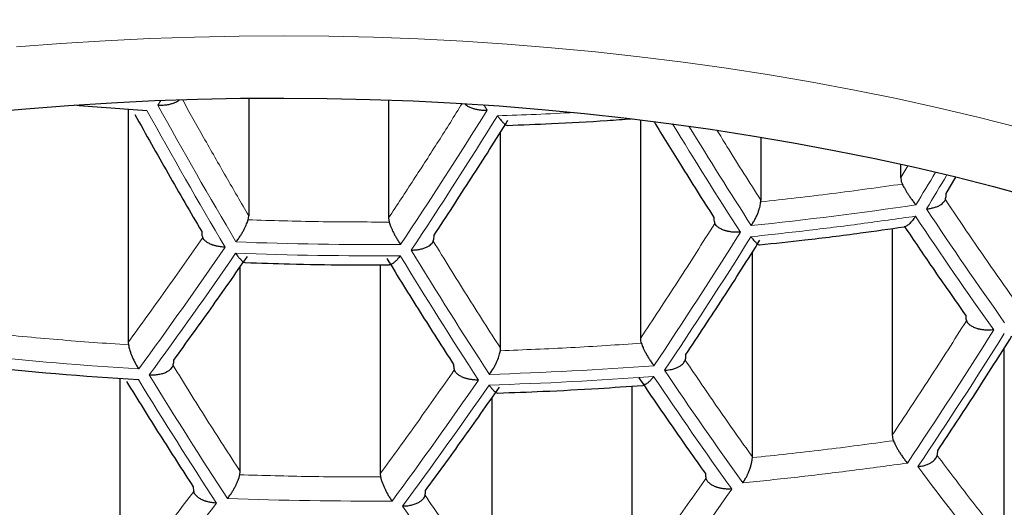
# Model space of a CAD drawing. Header units: millimetres. Extents: x 8 to 549, y 12 to 450.
# Tile 139 of 171: x 288.52 to 293.31, y 354.21 to 356.58. Entities that reach past the tile are written whole.
import ezdxf

# ---------------------------------------------------------------- set-up
doc = ezdxf.new("R2010")
doc.units = ezdxf.units.MM

msp = doc.modelspace()

# ---------------------------------------------------------------- linework, layer by layer
at = {"color": 252, "linetype": 'Continuous', "lineweight": 0}
for p, q in [((289.1896, 356.1633), (289.2049, 356.1864)), ((290.777, 356.1641), (290.7922, 356.1382)), ((292.8405, 355.8677), (292.8063, 355.8105))]:
    msp.add_line(p, q, dxfattribs=at)
at = {"color": 7, "linetype": 'Continuous', "lineweight": 30}
for p, q in [((289.6322, 356.197), (289.6322, 355.6249)), ((290.3132, 356.1882), (290.3132, 355.6142)), ((289.046, 356.1437), (289.046, 355.0082)), ((291.5391, 356.0919), (291.5391, 355.0277)), ((290.8581, 354.9799), (290.8581, 356.0322)), ((292.1254, 356.0075), (292.1254, 355.7005)), ((292.8063, 355.8105), (292.8063, 355.8758)), ((293.0277, 355.7337), (293.0748, 355.8127)), ((292.1248, 355.6924), (292.1254, 355.7005)), ((289.6292, 355.6049), (289.6322, 355.6249)), ((290.3132, 355.6142), (290.3163, 355.5942)), ((292.7651, 355.5628), (292.7651, 354.5567)), ((292.0841, 354.4511), (292.0841, 355.4477)), ((289.5909, 354.3796), (289.5909, 355.3772)), ((290.2719, 355.3858), (290.2719, 354.3689)), ((289.046, 355.0082), (289.0471, 354.9963)), ((290.8571, 354.968), (290.8581, 354.9799)), ((293.31, 354.0394), (293.31, 354.9805)), ((289.0047, 354.8331), (289.0047, 353.826)), ((291.4978, 354.7955), (291.4978, 353.8437)), ((290.8168, 353.7976), (290.8168, 354.7398)), ((292.0839, 354.4472), (292.0841, 354.4511)), ((289.5891, 354.3641), (289.5909, 354.3796)), ((290.2719, 354.3689), (290.2738, 354.3534))]:
    msp.add_line(p, q, dxfattribs=at)
at = {"color": 252, "linetype": 'Continuous', "lineweight": 0, "flags": 128}
msp.add_lwpolyline([(288.5015, 356.4461), (288.7172, 356.4628), (288.9337, 356.4765), (289.1508, 356.4871), (289.3683, 356.4945), (289.5861, 356.4989), (289.804, 356.5001), (290.0219, 356.4983), (290.2396, 356.4933), (290.4571, 356.4853), (290.674, 356.4741), (290.8904, 356.4599), (291.106, 356.4425), (291.3207, 356.4221), (291.5343, 356.3986), (291.7468, 356.3721), (291.9579, 356.3426), (292.1675, 356.3101), (292.3754, 356.2746), (292.5816, 356.2361), (292.7859, 356.1947), (292.9881, 356.1505), (293.1881, 356.1033), (293.3858, 356.0533)], dxfattribs=at)
at = {"color": 7, "linetype": 'Continuous', "lineweight": 30, "flags": 128}
msp.add_lwpolyline([(288.3396, 356.1265), (288.5468, 356.1456), (288.755, 356.1618), (288.9638, 356.1749), (289.1732, 356.1851), (289.383, 356.1923), (289.593, 356.1966), (289.8033, 356.1978), (290.0134, 356.196), (290.2235, 356.1912), (290.4332, 356.1834), (290.6425, 356.1726), (290.8512, 356.1589), (291.0592, 356.1422), (291.2663, 356.1225), (291.4723, 356.0999), (291.6773, 356.0743), (291.8809, 356.0458), (292.0831, 356.0144), (292.2837, 355.9802), (292.4826, 355.9431), (292.6796, 355.9032), (292.8747, 355.8604), (293.0676, 355.815), (293.2583, 355.7667), (293.4466, 355.7158)], dxfattribs=at)
at = {"color": 7, "linetype": 'Continuous', "lineweight": 30}
for centre, radius, start, end in [((290.2667, 373.8024), 17.7008, 265.19602, 266.33926), ((290.2362, 373.2263), 18.4344, 263.95122, 266.4506)]:
    msp.add_arc(centre, radius, start, end, dxfattribs=at)
at = {"color": 252, "linetype": 'Continuous', "lineweight": 0}
for centre, radius, start, end in [((313.6753, 369.7268), 28.0503, 208.97675, 210.54353), ((313.7239, 369.745), 28.0428, 208.9682, 210.53579), ((268.3927, 370.0896), 26.389, 326.39605, 328.0835), ((290.2682, 373.7045), 17.6028, 271.87311, 273.09472), ((268.4396, 370.0702), 26.3969, 326.38775, 328.07429), ((312.3185, 368.6104), 24.1355, 211.29913, 212.77615), ((312.3209, 368.6046), 24.072, 211.40532, 212.7644), ((268.2959, 370.5695), 28.7427, 328.79438, 329.16514), ((268.3407, 370.5551), 28.7511, 328.79208, 329.1779), ((290.2763, 373.2029), 17.7176, 275.83876, 278.45045), ((310.2635, 367.1724), 20.8084, 213.59794, 215.4478), ((310.221, 367.1502), 20.8245, 213.61169, 215.45952), ((290.2532, 373.5376), 18.0533, 267.83245, 270.37597), ((269.545, 369.6367), 26.5324, 326.24681, 327.91801), ((269.5941, 369.6183), 26.5363, 326.24279, 327.91356), ((270.2514, 368.6976), 23.3687, 323.74916, 325.53095), ((311.4191, 368.2445), 24.5832, 211.34187, 213.0083), ((270.2969, 368.6772), 23.3785, 323.74033, 325.52095), ((290.2519, 373.5139), 18.0843, 267.83463, 270.37379), ((311.3719, 368.2251), 24.5927, 211.3512, 213.01659), ((270.7508, 369.2091), 26.5811, 326.19683, 327.8626), ((270.8022, 369.1919), 26.5811, 326.19683, 327.8626), ((290.2375, 373.2511), 18.4073, 263.94362, 266.44671), ((290.2405, 373.134), 18.2901, 271.76471, 274.27848), ((310.21, 367.779), 24.7707, 211.5245, 213.17044), ((310.2595, 367.7969), 24.7652, 211.51914, 213.16569), ((290.2392, 373.1092), 18.3172, 271.76081, 274.27085), ((309.1663, 366.6388), 21.1566, 213.88672, 215.69388), ((309.2116, 366.6592), 21.1448, 213.87722, 215.68578), ((271.3724, 368.2226), 23.5587, 323.58135, 325.34103), ((271.4203, 368.2035), 23.5645, 323.57628, 325.33529), ((307.1748, 365.0337), 17.8061, 216.6543, 218.65969), ((272.5495, 367.7779), 23.6536, 323.49936, 325.24825), ((273.1215, 366.7186), 20.5796, 320.73648, 322.62489), ((290.2218, 372.9419), 18.7059, 267.87683, 270.33159), ((308.0933, 366.1875), 21.3804, 214.06378, 215.84469)]:
    msp.add_arc(centre, radius, start, end, dxfattribs=at)
for points, knots in [([(271.7411, 355.8191), (271.7411, 355.8191), (271.7483, 355.9027), (271.7651, 356.0699), (271.797, 356.3204), (271.8359, 356.5707), (271.8816, 356.8207), (271.9342, 357.0703), (271.9938, 357.3195), (272.0604, 357.5682), (272.1339, 357.8163), (272.2146, 358.0638), (272.3022, 358.3105), (272.397, 358.5565), (272.5003, 358.805), (272.6125, 359.0558), (272.7339, 359.3089), (272.8631, 359.5607), (272.9928, 359.798), (273.1217, 360.0207), (273.2484, 360.2292), (273.3808, 360.4366), (273.5186, 360.6428), (273.6621, 360.8478), (273.8112, 361.0516), (273.9659, 361.254), (274.1262, 361.4551), (274.2921, 361.6547), (274.4637, 361.8527), (274.6409, 362.0492), (274.8238, 362.244), (275.0124, 362.4371), (275.2067, 362.6284), (275.4109, 362.822), (275.6257, 363.0176), (275.8515, 363.215), (276.0837, 363.41), (276.3224, 363.6025), (276.5612, 363.7875), (276.7996, 363.9652), (277.0371, 364.1357), (277.2801, 364.3037), (277.5285, 364.4691), (277.7824, 364.6318), (278.0417, 364.7919), (278.3065, 364.949), (278.5766, 365.1032), (278.8522, 365.2544), (279.1331, 365.4025), (279.4193, 365.5472), (279.6962, 365.6816), (279.9627, 365.8059), (280.2183, 365.9208), (280.4775, 366.033), (280.7403, 366.1425), (281.0004, 366.2467), (281.2572, 366.3456), (281.5107, 366.4396), (281.7671, 366.531), (282.0264, 366.6197), (282.2885, 366.7057), (282.5535, 366.789), (282.8213, 366.8695), (283.0917, 366.9471), (283.3647, 367.0218), (283.6435, 367.0943), (283.9282, 367.1646), (284.2189, 367.2323), (284.512, 367.2967), (284.8073, 367.3577), (285.1016, 367.4145), (285.3947, 367.4673), (285.6864, 367.5162), (285.9799, 367.5616), (286.2749, 367.6037), (286.5715, 367.6422), (286.8694, 367.6772), (287.1686, 367.7087), (287.469, 367.7367), (287.7703, 367.761), (288.0771, 367.7821), (288.3893, 367.7997), (288.7069, 367.8135), (289.0249, 367.8234), (289.3432, 367.8296), (289.5555, 367.8303), (289.6616, 367.8307)], [0, 0, 0, 0, 0.000002, 0.014575, 0.029149, 0.043724, 0.058297, 0.07287, 0.087445, 0.10202, 0.116593, 0.131167, 0.145743, 0.160318, 0.174892, 0.190064, 0.205239, 0.220413, 0.235585, 0.248335, 0.261088, 0.273841, 0.286593, 0.299343, 0.312094, 0.324847, 0.337601, 0.350354, 0.363105, 0.375857, 0.388612, 0.401368, 0.414122, 0.426874, 0.440463, 0.454056, 0.46765, 0.481243, 0.494832, 0.507375, 0.51992, 0.532465, 0.545008, 0.557553, 0.570099, 0.582646, 0.59519, 0.607736, 0.620284, 0.632832, 0.645377, 0.656039, 0.666702, 0.677367, 0.688031, 0.698692, 0.708585, 0.71848, 0.728376, 0.738271, 0.748164, 0.758058, 0.767955, 0.777853, 0.78775, 0.797644, 0.807897, 0.818153, 0.828409, 0.838665, 0.848917, 0.858834, 0.868755, 0.878676, 0.888596, 0.898513, 0.908431, 0.918352, 0.928274, 0.938195, 0.948113, 0.958488, 0.968867, 0.979246, 0.989625, 1, 1, 1, 1]), ([(289.6616, 367.8307), (289.7694, 367.8303), (289.985, 367.8295), (290.3082, 367.8232), (290.6312, 367.813), (290.9536, 367.7987), (291.2753, 367.7803), (291.5962, 367.7578), (291.9161, 367.7313), (292.2349, 367.7007), (292.5524, 367.6661), (292.874, 367.6269), (293.1995, 367.5828), (293.5286, 367.5335), (293.8556, 367.48), (294.1804, 367.4223), (294.4969, 367.3616), (294.8054, 367.298), (295.1058, 367.2321), (295.4037, 367.1625), (295.6989, 367.0895), (295.9913, 367.0131), (296.2808, 366.9333), (296.5674, 366.8502), (296.851, 366.7639), (297.1314, 366.6745), (297.4126, 366.5806), (297.6944, 366.4823), (297.9766, 366.3794), (298.255, 366.2733), (298.5298, 366.1642), (298.7971, 366.0537), (299.0571, 365.9419), (299.3099, 365.829), (299.5592, 365.7136), (299.8047, 365.5958), (300.0466, 365.4755), (300.2847, 365.353), (300.5191, 365.2282), (300.7498, 365.1012), (300.9767, 364.972), (301.2183, 364.8298), (301.4736, 364.6741), (301.7411, 364.5041), (302.0026, 364.3313), (302.246, 364.1638), (302.4724, 364.0023), (302.6825, 363.8473), (302.8882, 363.6903), (303.0895, 363.5316), (303.2978, 363.3616), (303.5123, 363.1801), (303.7319, 362.9868), (303.9453, 362.7913), (304.1526, 362.5937), (304.3536, 362.3941), (304.5486, 362.1926), (304.7373, 361.9892), (304.92, 361.784), (305.0965, 361.5771), (305.2669, 361.3686), (305.4312, 361.1586), (305.5894, 360.9471), (305.7416, 360.7342), (305.8877, 360.5199), (306.0312, 360.299), (306.1716, 360.0714), (306.3085, 359.837), (306.4384, 359.6014), (306.5614, 359.3646), (306.6785, 359.1247), (306.7895, 358.8817), (306.8942, 358.6357), (306.9925, 358.3868), (307.0841, 358.1352), (307.169, 357.8809), (307.2465, 357.6259), (307.3165, 357.3703), (307.3793, 357.1136), (307.4348, 356.8558), (307.483, 356.5971), (307.5238, 356.338), (307.5573, 356.0787), (307.5747, 355.9056), (307.5822, 355.8191), (307.5822, 355.8191)], [0, 0, 0, 0, 0.010535, 0.021075, 0.031615, 0.042155, 0.05269, 0.063225, 0.073764, 0.084305, 0.094844, 0.10538, 0.116475, 0.127575, 0.138677, 0.149777, 0.160873, 0.171381, 0.181894, 0.192408, 0.20292, 0.213429, 0.223937, 0.234447, 0.244959, 0.25547, 0.265977, 0.276938, 0.287902, 0.298866, 0.30983, 0.320791, 0.331312, 0.341835, 0.35236, 0.362883, 0.373404, 0.383924, 0.394446, 0.404968, 0.41549, 0.42601, 0.439158, 0.452309, 0.465459, 0.478608, 0.4899, 0.501193, 0.512488, 0.523782, 0.535074, 0.548355, 0.561639, 0.574924, 0.588209, 0.60149, 0.614769, 0.628051, 0.641334, 0.654617, 0.667896, 0.681175, 0.694455, 0.707737, 0.721018, 0.734296, 0.748572, 0.762851, 0.777131, 0.79141, 0.805687, 0.820334, 0.834983, 0.849631, 0.864616, 0.879604, 0.894593, 0.909581, 0.924566, 0.93965, 0.954738, 0.969826, 0.984913, 0.999998, 1, 1, 1, 1]), ([(306.9823, 355.3648), (306.9733, 355.4518), (306.9552, 355.6257), (306.9182, 355.8863), (306.8738, 356.1465), (306.8213, 356.4063), (306.7608, 356.6655), (306.6923, 356.9242), (306.6158, 357.1822), (306.5364, 357.4235), (306.4558, 357.6483), (306.3754, 357.8567), (306.2896, 358.0645), (306.1983, 358.2715), (306.1009, 358.4793), (305.9972, 358.6877), (305.887, 358.8967), (305.7711, 359.1048), (305.6493, 359.3119), (305.5218, 359.5179), (305.3885, 359.7229), (305.2493, 359.9267), (305.1043, 360.1293), (304.9534, 360.3307), (304.7966, 360.5306), (304.6339, 360.7292), (304.4652, 360.9264), (304.2907, 361.122), (304.1101, 361.3159), (303.9196, 361.5124), (303.7185, 361.7113), (303.5063, 361.9122), (303.2873, 362.111), (303.0614, 362.3074), (302.8345, 362.4967), (302.6071, 362.6788), (302.3797, 362.854), (302.1464, 363.0269), (301.9072, 363.1974), (301.6621, 363.3653), (301.4111, 363.5307), (301.1543, 363.6934), (300.8915, 363.8532), (300.6229, 364.0102), (300.3484, 364.1641), (300.0681, 364.3149), (299.7962, 364.4552), (299.5336, 364.5853), (299.2812, 364.7057), (299.0248, 364.8236), (298.7642, 364.9387), (298.5056, 365.0486), (298.249, 365.1534), (297.995, 365.2532), (297.7375, 365.3504), (297.4767, 365.4449), (297.2126, 365.5367), (296.9453, 365.6256), (296.6747, 365.7116), (296.401, 365.7947), (296.1243, 365.8747), (295.841, 365.9527), (295.5508, 366.0283), (295.2538, 366.1015), (294.9539, 366.1711), (294.6513, 366.237), (294.3501, 366.2983), (294.0504, 366.3553), (293.7526, 366.4079), (293.4526, 366.4569), (293.1508, 366.5022), (292.8472, 366.5438), (292.542, 366.5817), (292.2352, 366.6158), (291.927, 366.646), (291.6176, 366.6725), (291.3017, 366.6954), (290.9794, 366.7146), (290.6506, 366.7298), (290.3212, 366.7406), (289.9915, 366.7472), (289.6734, 366.7493), (289.3672, 366.7475), (289.0728, 366.7423), (288.7786, 366.7336), (288.4849, 366.7215), (288.1918, 366.706), (287.8994, 366.6869), (287.6077, 366.6644), (287.317, 366.6386), (287.0274, 366.6093), (286.7344, 366.5761), (286.4381, 366.5388), (286.1389, 366.4973), (285.8413, 366.4522), (285.5456, 366.4036), (285.2567, 366.3522), (284.9744, 366.2985), (284.6987, 366.2424), (284.4251, 366.1834), (284.1537, 366.1213), (283.8848, 366.0564), (283.6183, 365.9885), (283.3542, 365.9178), (283.0927, 365.8444), (282.8338, 365.7682), (282.5742, 365.6883), (282.3142, 365.6047), (282.0538, 365.5172), (281.7964, 365.427), (281.5422, 365.3342), (281.2726, 365.2318), (280.9886, 365.1191), (280.6911, 364.9956), (280.3985, 364.8685), (280.1111, 364.7381), (279.8288, 364.6044), (279.5516, 364.4676), (279.2796, 364.3277), (279.0129, 364.1848), (278.7514, 364.0392), (278.4951, 363.8907), (278.2442, 363.7396), (277.9927, 363.5824), (277.7413, 363.4189), (277.4903, 363.249), (277.2454, 363.0765), (277.0103, 362.9041), (276.7846, 362.7322), (276.5681, 362.5609), (276.357, 362.3875), (276.1515, 362.2122), (275.9515, 362.035), (275.7571, 361.856), (275.5681, 361.6753), (275.3846, 361.4929), (275.2066, 361.3089), (275.034, 361.1234), (274.8669, 360.9364), (274.7053, 360.748), (274.549, 360.5582), (274.3981, 360.3672), (274.2492, 360.1704), (274.1027, 359.9677), (273.959, 359.7592), (273.8214, 359.5494), (273.69, 359.3385), (273.5589, 359.1169), (273.4293, 358.8846), (273.3021, 358.6413), (273.1826, 358.3969), (273.0709, 358.1514), (272.9669, 357.905), (272.8706, 357.6576), (272.7819, 357.4094), (272.7008, 357.1604), (272.6272, 356.9107), (272.5606, 356.6579), (272.5011, 356.4022), (272.449, 356.1434), (272.4048, 355.8842), (272.3679, 355.6247), (272.35, 355.4514), (272.341, 355.3648)], [0, 0, 0, 0, 0.008032, 0.016066, 0.024099, 0.032131, 0.040164, 0.048198, 0.056232, 0.064264, 0.070809, 0.077355, 0.083901, 0.090447, 0.096992, 0.103675, 0.11036, 0.117045, 0.12373, 0.130413, 0.137097, 0.143782, 0.150468, 0.157153, 0.163837, 0.170522, 0.177208, 0.183894, 0.19058, 0.197265, 0.204389, 0.211516, 0.218643, 0.225769, 0.232894, 0.239489, 0.246086, 0.252682, 0.259278, 0.265874, 0.272472, 0.279069, 0.285665, 0.292262, 0.298861, 0.305459, 0.312056, 0.317674, 0.323294, 0.328915, 0.334535, 0.340153, 0.345398, 0.350645, 0.355892, 0.361139, 0.366385, 0.371631, 0.376879, 0.382127, 0.387375, 0.392621, 0.398079, 0.403539, 0.409, 0.41446, 0.419918, 0.425161, 0.430406, 0.435652, 0.440897, 0.44614, 0.451384, 0.45663, 0.461877, 0.467122, 0.472366, 0.477891, 0.483419, 0.488947, 0.494475, 0.5, 0.504933, 0.509867, 0.514803, 0.519737, 0.52467, 0.529603, 0.534537, 0.539473, 0.544407, 0.54934, 0.554512, 0.559686, 0.56486, 0.570034, 0.575206, 0.580134, 0.585063, 0.589993, 0.594923, 0.599851, 0.604778, 0.609707, 0.614636, 0.619564, 0.624492, 0.629616, 0.634741, 0.639867, 0.644992, 0.650116, 0.656381, 0.662648, 0.668914, 0.675179, 0.681444, 0.687709, 0.693975, 0.700239, 0.706503, 0.712768, 0.719032, 0.725296, 0.732, 0.738705, 0.74541, 0.752114, 0.758508, 0.764903, 0.771299, 0.777694, 0.784088, 0.790481, 0.796875, 0.803269, 0.809664, 0.816057, 0.822449, 0.828842, 0.835236, 0.84163, 0.848022, 0.854868, 0.861716, 0.868564, 0.875411, 0.882258, 0.890031, 0.897805, 0.90558, 0.913355, 0.921128, 0.9289, 0.936674, 0.944449, 0.952222, 0.959995, 0.967995, 0.975996, 0.983998, 0.992, 1, 1, 1, 1]), ([(289.6322, 355.6249), (289.5954, 355.6879), (289.5218, 355.814), (289.4141, 356.0024), (289.3435, 356.1287), (289.3092, 356.19)], [0, 0, 0, 0, 0.33944, 0.67884, 1, 1, 1, 1]), ([(290.6711, 356.1705), (290.6329, 356.1097), (290.5546, 355.9852), (290.4352, 355.7997), (290.3539, 355.6761), (290.3132, 355.6142)], [0, 0, 0, 0, 0.323287, 0.661623, 1, 1, 1, 1]), ([(292.1254, 355.7005), (292.0702, 355.787), (291.9986, 355.8991), (291.9279, 356.0147), (291.9117, 356.0412)], [0, 0, 0, 0, 0.77132, 1, 1, 1, 1]), ([(292.077, 355.5223), (292.1664, 355.5321), (292.3451, 355.5516), (292.6123, 355.585), (292.7896, 355.61), (292.8782, 355.6225)], [0, 0, 0, 0, 0.333645, 0.666983, 1, 1, 1, 1]), ([(272.341, 355.3648), (272.3488, 355.2862), (272.3646, 355.129), (272.3966, 354.8935), (272.4346, 354.6583), (272.4794, 354.4234), (272.5308, 354.1889), (272.5888, 353.9549), (272.6533, 353.7214), (272.7248, 353.4873), (272.8034, 353.2526), (272.8893, 353.0174), (272.9819, 352.783), (273.079, 352.5554), (273.1798, 352.3346), (273.2837, 352.1205), (273.3936, 351.9073), (273.5094, 351.6951), (273.6311, 351.4838), (273.7588, 351.2736), (273.8924, 351.0644), (274.0321, 350.8564), (274.1777, 350.6497), (274.3294, 350.4442), (274.4872, 350.2401), (274.6511, 350.0375), (274.821, 349.8362), (274.9971, 349.6366), (275.1833, 349.4343), (275.3801, 349.2295), (275.5881, 349.0225), (275.8031, 348.8176), (276.0252, 348.6149), (276.2484, 348.4198), (276.4722, 348.2322), (276.6959, 348.0519), (276.9256, 347.8739), (277.1615, 347.6982), (277.4034, 347.5251), (277.6513, 347.3544), (277.9054, 347.1864), (278.1481, 347.0323), (278.3783, 346.8914), (278.5946, 346.7632), (278.8149, 346.637), (279.0389, 346.5128), (279.2718, 346.3881), (279.5137, 346.2632), (279.7649, 346.1381), (280.0204, 346.0156), (280.28, 345.8958), (280.5398, 345.7805), (280.7995, 345.6698), (281.0588, 345.5634), (281.3218, 345.4598), (281.5885, 345.3589), (281.8587, 345.261), (282.1325, 345.166), (282.4099, 345.0741), (282.6907, 344.9853), (282.9748, 344.8997), (283.2662, 344.8162), (283.5648, 344.735), (283.8709, 344.6564), (284.1802, 344.5816), (284.4925, 344.5106), (284.8034, 344.4444), (285.1126, 344.383), (285.42, 344.3263), (285.7298, 344.2734), (286.0417, 344.2244), (286.3555, 344.1794), (286.6713, 344.1385), (286.9887, 344.1015), (287.3077, 344.0687), (287.628, 344.0399), (287.9367, 344.0163), (288.2336, 343.9973), (288.5184, 343.9823), (288.8038, 343.9706), (289.0896, 343.9623), (289.3756, 343.9572), (289.6616, 343.9555), (289.9477, 343.9572), (290.2337, 343.9623), (290.5194, 343.9706), (290.8047, 343.9823), (291.0906, 343.9973), (291.3769, 344.0157), (291.6635, 344.0375), (291.9492, 344.0625), (292.2339, 344.0909), (292.5274, 344.1235), (292.8295, 344.161), (293.1399, 344.2036), (293.4484, 344.2501), (293.7549, 344.3004), (294.0591, 344.3545), (294.361, 344.4124), (294.6605, 344.4738), (294.9575, 344.5389), (295.2518, 344.6074), (295.5483, 344.6806), (295.8468, 344.7586), (296.1471, 344.8415), (296.444, 344.928), (296.7374, 345.0179), (297.027, 345.1112), (297.3128, 345.2078), (297.5947, 345.3076), (297.8728, 345.4105), (298.1469, 345.5165), (298.4171, 345.6254), (298.6832, 345.7372), (298.9453, 345.8518), (299.2034, 345.9692), (299.4574, 346.0891), (299.7072, 346.2116), (299.9527, 346.3366), (300.1941, 346.4639), (300.4312, 346.5937), (300.6641, 346.7257), (300.9001, 346.8642), (301.1387, 347.0096), (301.3795, 347.1618), (301.6152, 347.3165), (301.8456, 347.4734), (302.0815, 347.64), (302.3218, 347.8165), (302.5657, 348.0033), (302.8029, 348.1926), (303.0333, 348.3844), (303.257, 348.5785), (303.474, 348.7748), (303.6844, 348.9733), (303.888, 349.1738), (304.0851, 349.3763), (304.2755, 349.5807), (304.4594, 349.7868), (304.6401, 349.9985), (304.8171, 350.216), (304.9902, 350.4391), (305.156, 350.6638), (305.3109, 350.885), (305.4557, 351.1024), (305.5908, 351.3158), (305.7196, 351.5304), (305.8423, 351.7461), (305.9589, 351.9627), (306.0692, 352.1803), (306.1735, 352.3988), (306.2717, 352.6182), (306.3637, 352.8383), (306.4497, 353.0591), (306.5295, 353.2807), (306.6033, 353.5028), (306.6711, 353.7255), (306.7328, 353.9488), (306.7897, 354.177), (306.8412, 354.4102), (306.8869, 354.6484), (306.9258, 354.8869), (306.9583, 355.1257), (306.9743, 355.2851), (306.9823, 355.3648)], [0, 0, 0, 0, 0.00725, 0.014501, 0.021752, 0.029002, 0.036252, 0.043503, 0.050754, 0.058004, 0.065365, 0.072727, 0.080089, 0.08745, 0.094248, 0.101048, 0.107848, 0.114647, 0.121446, 0.128244, 0.135044, 0.141845, 0.148645, 0.155444, 0.162243, 0.169044, 0.175845, 0.182646, 0.189445, 0.196691, 0.203939, 0.211188, 0.218436, 0.225682, 0.232363, 0.239046, 0.245729, 0.25241, 0.259093, 0.265776, 0.27246, 0.279142, 0.284488, 0.289836, 0.295184, 0.300531, 0.305878, 0.31157, 0.317263, 0.322958, 0.328651, 0.334343, 0.339773, 0.345204, 0.350635, 0.356066, 0.361496, 0.366926, 0.372359, 0.377792, 0.383224, 0.388655, 0.394315, 0.399977, 0.40564, 0.411302, 0.416962, 0.422392, 0.427823, 0.433255, 0.438687, 0.444116, 0.449546, 0.454978, 0.460411, 0.465843, 0.471273, 0.476059, 0.480847, 0.485636, 0.490426, 0.495214, 0.5, 0.504786, 0.509574, 0.514363, 0.519151, 0.523937, 0.528778, 0.533621, 0.538464, 0.543306, 0.548147, 0.553501, 0.558858, 0.564215, 0.569571, 0.574926, 0.580279, 0.585634, 0.59099, 0.596345, 0.601699, 0.60733, 0.612963, 0.618596, 0.624229, 0.629861, 0.635484, 0.641108, 0.646734, 0.652359, 0.657982, 0.663604, 0.669227, 0.674851, 0.680475, 0.686097, 0.691718, 0.69734, 0.702963, 0.708585, 0.714206, 0.720376, 0.726548, 0.73272, 0.738892, 0.745063, 0.7521, 0.759139, 0.766178, 0.773216, 0.780252, 0.78729, 0.794329, 0.801365, 0.808402, 0.815439, 0.822476, 0.829513, 0.836949, 0.844387, 0.851824, 0.859261, 0.866192, 0.873125, 0.880058, 0.886991, 0.893922, 0.900853, 0.907785, 0.914718, 0.92165, 0.928581, 0.935511, 0.942443, 0.949375, 0.956307, 0.963238, 0.970589, 0.977942, 0.985295, 0.992648, 1, 1, 1, 1]), ([(292.8384, 354.421), (292.7498, 354.4089), (292.5724, 354.3846), (292.3052, 354.3525), (292.1265, 354.3339), (292.0371, 354.3246)], [0, 0, 0, 0, 0.3330336, 0.6663715, 1, 1, 1, 1])]:
    msp.add_open_spline(points, degree=3, knots=knots, dxfattribs=at)
at = {"color": 7, "linetype": 'Continuous', "lineweight": 30}
for points, knots in [([(278.0332, 354.5352), (278.0332, 354.537), (278.0329, 354.5648), (278.0341, 354.6187), (278.0369, 354.697), (278.042, 354.7751), (278.0489, 354.8533), (278.0578, 354.9314), (278.0686, 355.0093), (278.0814, 355.0872), (278.096, 355.165), (278.1126, 355.2426), (278.1311, 355.32), (278.1515, 355.3973), (278.1738, 355.4744), (278.198, 355.5512), (278.224, 355.6279), (278.2519, 355.7044), (278.2816, 355.7806), (278.3132, 355.8566), (278.3466, 355.9323), (278.3818, 356.0078), (278.4189, 356.0831), (278.4578, 356.158), (278.4984, 356.2327), (278.5409, 356.3072), (278.5851, 356.3813), (278.6311, 356.4552), (278.6789, 356.5287), (278.7285, 356.602), (278.7798, 356.6749), (278.8329, 356.7476), (278.8878, 356.8199), (278.9444, 356.8919), (279.0027, 356.9635), (279.0627, 357.0348), (279.1245, 357.1057), (279.188, 357.1763), (279.2532, 357.2465), (279.3201, 357.3163), (279.3888, 357.3857), (279.4591, 357.4547), (279.5311, 357.5233), (279.6047, 357.5914), (279.68, 357.6591), (279.757, 357.7264), (279.8357, 357.7932), (279.9159, 357.8595), (279.9978, 357.9253), (280.0813, 357.9906), (280.1664, 358.0555), (280.2531, 358.1198), (280.3414, 358.1835), (280.4312, 358.2467), (280.5226, 358.3094), (280.6156, 358.3715), (280.71, 358.433), (280.806, 358.4939), (280.9035, 358.5542), (281.0025, 358.6139), (281.1029, 358.6729), (281.2048, 358.7313), (281.3081, 358.7891), (281.4129, 358.8462), (281.519, 358.9026), (281.6266, 358.9583), (281.7355, 359.0133), (281.8458, 359.0676), (281.9574, 359.1212), (282.0703, 359.1741), (282.1845, 359.2262), (282.3, 359.2776), (282.4168, 359.3281), (282.5348, 359.378), (282.6541, 359.427), (282.7745, 359.4753), (282.8962, 359.5227), (283.019, 359.5693), (283.1429, 359.6151), (283.268, 359.6601), (283.3941, 359.7043), (283.5214, 359.7476), (283.6497, 359.79), (283.7791, 359.8316), (283.9094, 359.8722), (284.0408, 359.9121), (284.1732, 359.951), (284.3064, 359.989), (284.4407, 360.0261), (284.5758, 360.0623), (284.7118, 360.0976), (284.8487, 360.132), (284.9864, 360.1654), (285.1249, 360.1979), (285.2642, 360.2294), (285.4043, 360.26), (285.5451, 360.2896), (285.6867, 360.3183), (285.8289, 360.346), (285.9718, 360.3727), (286.1154, 360.3984), (286.2596, 360.4232), (286.4043, 360.4469), (286.5497, 360.4697), (286.6956, 360.4915), (286.842, 360.5122), (286.989, 360.532), (287.1364, 360.5507), (287.2842, 360.5685), (287.4325, 360.5852), (287.5811, 360.6009), (287.7302, 360.6155), (287.8796, 360.6292), (288.0293, 360.6418), (288.1793, 360.6533), (288.3296, 360.6639), (288.4801, 360.6734), (288.6309, 360.6819), (288.7819, 360.6893), (288.933, 360.6957), (289.0843, 360.701), (289.2356, 360.7053), (289.3871, 360.7086), (289.5387, 360.7108), (289.6903, 360.7119), (289.8419, 360.7121), (289.9935, 360.7111), (290.145, 360.7092), (290.2965, 360.7061), (290.4479, 360.7021), (290.5992, 360.697), (290.7504, 360.6908), (290.9014, 360.6836), (291.0522, 360.6754), (291.2028, 360.6661), (291.3531, 360.6558), (291.5032, 360.6445), (291.653, 360.6321), (291.8025, 360.6187), (291.9516, 360.6042), (292.1004, 360.5888), (292.2488, 360.5723), (292.3967, 360.5548), (292.5442, 360.5363), (292.6913, 360.5168), (292.8378, 360.4962), (292.9839, 360.4747), (293.1294, 360.4521), (293.2743, 360.4286), (293.4186, 360.4041), (293.5623, 360.3785), (293.7054, 360.352), (293.8478, 360.3246), (293.9895, 360.2961), (294.1305, 360.2667), (294.2708, 360.2363), (294.4103, 360.205), (294.549, 360.1727), (294.6869, 360.1395), (294.824, 360.1054), (294.9602, 360.0703), (295.0956, 360.0343), (295.23, 359.9974), (295.3635, 359.9595), (295.4961, 359.9208), (295.6277, 359.8812), (295.7583, 359.8407), (295.8879, 359.7993), (296.0165, 359.7571), (296.144, 359.714), (296.2704, 359.67), (296.3957, 359.6252), (296.52, 359.5796), (296.643, 359.5331), (296.7649, 359.4859), (296.8857, 359.4378), (297.0052, 359.3889), (297.1235, 359.3393), (297.2405, 359.2888), (297.3563, 359.2376), (297.4709, 359.1857), (297.5841, 359.133), (297.696, 359.0795), (297.8066, 359.0254), (297.9158, 358.9705), (298.0236, 358.915), (298.1301, 358.8587), (298.2352, 358.8018), (298.3388, 358.7442), (298.441, 358.6859), (298.5417, 358.627), (298.641, 358.5675), (298.7388, 358.5073), (298.8351, 358.4466), (298.9299, 358.3852), (299.0231, 358.3233), (299.1148, 358.2608), (299.205, 358.1977), (299.2936, 358.1341), (299.3806, 358.07), (299.466, 358.0053), (299.5498, 357.9401), (299.632, 357.8745), (299.7126, 357.8083), (299.7915, 357.7417), (299.8688, 357.6746), (299.9444, 357.6071), (300.0184, 357.5391), (300.0906, 357.4707), (300.1612, 357.4019), (300.2301, 357.3327), (300.2973, 357.2631), (300.3628, 357.1931), (300.4266, 357.1228), (300.4887, 357.0521), (300.549, 356.9811), (300.6076, 356.9097), (300.6645, 356.838), (300.7196, 356.766), (300.773, 356.6936), (300.8246, 356.621), (300.8745, 356.548), (300.9226, 356.4748), (300.9689, 356.4013), (301.0135, 356.3276), (301.0562, 356.2535), (301.0972, 356.1792), (301.1364, 356.1046), (301.1738, 356.0298), (301.2094, 355.9548), (301.2432, 355.8795), (301.2752, 355.804), (301.3054, 355.7282), (301.3337, 355.6522), (301.3602, 355.576), (301.3848, 355.4996), (301.4076, 355.4229), (301.4285, 355.3461), (301.4476, 355.2691), (301.4648, 355.1919), (301.48, 355.1145), (301.4934, 355.0369), (301.5049, 354.9592), (301.5144, 354.8814), (301.5221, 354.8035), (301.5278, 354.7255), (301.5314, 354.6474), (301.5332, 354.5842), (301.533, 354.547), (301.5329, 354.5359)], [0, 0, 0, 0, 0.000292, 0.004571, 0.008851, 0.013129, 0.017404, 0.021676, 0.025942, 0.030203, 0.034456, 0.038702, 0.04294, 0.047168, 0.051387, 0.055597, 0.059796, 0.063986, 0.068165, 0.072335, 0.076495, 0.080645, 0.084786, 0.088917, 0.093041, 0.097155, 0.101262, 0.105361, 0.109454, 0.113539, 0.117619, 0.121692, 0.12576, 0.129823, 0.133882, 0.137936, 0.141986, 0.146033, 0.150076, 0.154117, 0.158155, 0.16219, 0.166224, 0.170255, 0.174285, 0.178314, 0.182342, 0.186368, 0.190394, 0.194418, 0.198443, 0.202467, 0.206491, 0.210514, 0.214538, 0.218561, 0.222585, 0.226609, 0.230633, 0.234658, 0.238683, 0.242708, 0.246734, 0.25076, 0.254787, 0.258815, 0.262843, 0.266872, 0.270902, 0.274932, 0.278963, 0.282995, 0.287028, 0.291061, 0.295095, 0.29913, 0.303166, 0.307202, 0.311239, 0.315277, 0.319316, 0.323355, 0.327395, 0.331436, 0.335477, 0.339519, 0.343562, 0.347606, 0.35165, 0.355695, 0.35974, 0.363786, 0.367833, 0.37188, 0.375928, 0.379976, 0.384025, 0.388074, 0.392124, 0.396174, 0.400225, 0.404276, 0.408327, 0.412379, 0.416432, 0.420485, 0.424538, 0.428591, 0.432645, 0.436699, 0.440753, 0.444808, 0.448863, 0.452918, 0.456973, 0.461029, 0.465084, 0.46914, 0.473196, 0.477252, 0.481308, 0.485365, 0.489421, 0.493478, 0.497534, 0.50159, 0.505647, 0.509703, 0.51376, 0.517816, 0.521873, 0.525929, 0.529985, 0.534041, 0.538097, 0.542152, 0.546208, 0.550263, 0.554318, 0.558373, 0.562428, 0.566482, 0.570536, 0.57459, 0.578643, 0.582697, 0.586749, 0.590802, 0.594854, 0.598905, 0.602957, 0.607007, 0.611058, 0.615107, 0.619157, 0.623206, 0.627254, 0.631302, 0.635349, 0.639395, 0.643441, 0.647487, 0.651531, 0.655576, 0.659619, 0.663662, 0.667704, 0.671745, 0.675786, 0.679826, 0.683865, 0.687904, 0.691941, 0.695978, 0.700015, 0.70405, 0.708085, 0.712119, 0.716152, 0.720184, 0.724215, 0.728246, 0.732276, 0.736305, 0.740334, 0.744361, 0.748389, 0.752415, 0.756441, 0.760466, 0.76449, 0.768514, 0.772538, 0.776561, 0.780583, 0.784605, 0.788627, 0.792649, 0.796671, 0.800693, 0.804715, 0.808737, 0.81276, 0.816782, 0.820806, 0.82483, 0.828856, 0.832882, 0.83691, 0.840939, 0.84497, 0.849003, 0.853038, 0.857076, 0.861117, 0.865161, 0.869208, 0.873259, 0.877315, 0.881375, 0.885439, 0.889509, 0.893585, 0.897667, 0.901756, 0.905851, 0.909954, 0.914065, 0.918183, 0.922311, 0.926447, 0.930593, 0.934748, 0.938913, 0.943088, 0.947273, 0.951468, 0.955673, 0.959888, 0.964112, 0.968345, 0.972588, 0.976838, 0.981095, 0.985359, 0.989628, 0.993902, 0.998179, 1, 1, 1, 1]), ([(289.1896, 356.1633), (289.1946, 356.1631), (289.2033, 356.1629), (289.2162, 356.1634), (289.2312, 356.1647), (289.2484, 356.1676), (289.2659, 356.1725), (289.28, 356.1786), (289.2897, 356.1844), (289.2936, 356.1884), (289.2949, 356.1897)], [0, 0, 0, 0, 0.117398, 0.207697, 0.309282, 0.48219, 0.643549, 0.793695, 0.933052, 1, 1, 1, 1]), ([(290.6835, 356.1697), (290.6861, 356.1672), (290.6902, 356.1633), (290.6978, 356.1586), (290.7046, 356.1549), (290.7123, 356.1515), (290.7225, 356.1477), (290.7364, 356.1438), (290.7517, 356.1408), (290.7657, 356.1392), (290.7785, 356.1382), (290.7872, 356.1382), (290.7922, 356.1382)], [0, 0, 0, 0, 0.122943, 0.195444, 0.270037, 0.346806, 0.425827, 0.556521, 0.70511, 0.798114, 0.885945, 1, 1, 1, 1]), ([(290.8436, 356.111), (290.8468, 356.1065), (290.8528, 356.0983), (290.8606, 356.0886), (290.8669, 356.0815), (290.8726, 356.0757), (290.8794, 356.0695), (290.886, 356.0647), (290.8892, 356.0649), (290.8904, 356.0649)], [0, 0, 0, 0, 0.1678, 0.308639, 0.422509, 0.52227, 0.640991, 0.865616, 1, 1, 1, 1]), ([(290.8904, 356.0647), (290.9623, 356.0674), (291.1245, 356.0735), (291.3258, 356.0844), (291.4549, 356.0938), (291.4941, 356.0967)], [0, 0, 0, 0, 0.357034, 0.804703, 1, 1, 1, 1]), ([(291.6051, 356.0833), (291.6479, 356.0131), (291.7445, 355.8549), (291.8422, 355.7016), (291.8966, 355.6162)], [0, 0, 0, 0, 0.443719, 1, 1, 1, 1]), ([(292.8063, 355.8105), (292.8066, 355.8061), (292.807, 355.7973), (292.8101, 355.7867), (292.813, 355.7807), (292.8138, 355.7789)], [0, 0, 0, 0, 0.405002, 0.820829, 1, 1, 1, 1]), ([(292.8138, 355.7789), (292.8171, 355.7726), (292.8223, 355.7626), (292.8308, 355.7477), (292.8387, 355.7347), (292.8478, 355.7208), (292.858, 355.7063), (292.869, 355.6914), (292.8762, 355.6823), (292.88, 355.6776)], [0, 0, 0, 0, 0.183127, 0.291099, 0.410179, 0.540512, 0.682208, 0.83535, 1, 1, 1, 1]), ([(292.0787, 355.5772), (292.0823, 355.5828), (292.0893, 355.5937), (292.0988, 355.611), (292.1067, 355.6278), (292.113, 355.6436), (292.1177, 355.6581), (292.1221, 355.6747), (292.1238, 355.6855), (292.1248, 355.6924)], [0, 0, 0, 0, 0.166265, 0.320522, 0.462848, 0.593342, 0.712133, 0.819396, 1, 1, 1, 1]), ([(292.9313, 355.6579), (292.9378, 355.6587), (292.9509, 355.6603), (292.9688, 355.6646), (292.9844, 355.67), (292.9972, 355.6764), (293.0073, 355.6832), (293.0149, 355.6901), (293.0202, 355.6969), (293.0223, 355.7014), (293.0233, 355.7035)], [0, 0, 0, 0, 0.151728, 0.305421, 0.448047, 0.579705, 0.700528, 0.810687, 0.910409, 1, 1, 1, 1]), ([(293.0233, 355.7035), (293.0243, 355.7065), (293.0262, 355.7125), (293.0275, 355.7231), (293.0276, 355.7306), (293.0277, 355.7337)], [0, 0, 0, 0, 0.360266, 0.732127, 1, 1, 1, 1]), ([(289.5704, 355.4972), (289.5743, 355.5023), (289.5818, 355.5121), (289.5926, 355.5281), (289.6021, 355.5437), (289.6102, 355.5585), (289.6168, 355.5722), (289.6235, 355.5879), (289.627, 355.5983), (289.6292, 355.6049)], [0, 0, 0, 0, 0.165494, 0.319219, 0.461244, 0.59166, 0.710589, 0.818189, 1, 1, 1, 1]), ([(290.3163, 355.5942), (290.3184, 355.5875), (290.3219, 355.577), (290.3283, 355.561), (290.3346, 355.5471), (290.3422, 355.5321), (290.3511, 355.5163), (290.3611, 355.5), (290.368, 355.4899), (290.3716, 355.4846)], [0, 0, 0, 0, 0.181811, 0.289411, 0.40834, 0.538756, 0.680781, 0.834506, 1, 1, 1, 1]), ([(291.8966, 355.6162), (291.8967, 355.6123), (291.8969, 355.6042), (291.8986, 355.5946), (291.9005, 355.5896), (291.9013, 355.5874)], [0, 0, 0, 0, 0.3570717, 0.7239448, 1, 1, 1, 1]), ([(292.8782, 355.6225), (292.8756, 355.6185), (292.8708, 355.6112), (292.864, 355.6022), (292.8575, 355.5944), (292.8482, 355.5847), (292.8366, 355.5756), (292.8272, 355.5711), (292.823, 355.5707), (292.8224, 355.5707)], [0, 0, 0, 0, 0.144034, 0.26448, 0.36133, 0.48653, 0.741722, 0.967486, 1, 1, 1, 1]), ([(289.4034, 355.548), (289.4035, 355.5439), (289.4038, 355.5357), (289.4055, 355.5259), (289.4074, 355.5208), (289.4082, 355.5187)], [0, 0, 0, 0, 0.361642, 0.732979, 1, 1, 1, 1]), ([(292.0256, 355.5445), (292.0172, 355.5442), (292.0018, 355.5437), (291.9838, 355.5456), (291.9721, 355.5475), (291.9653, 355.5488), (291.9592, 355.5502), (291.9538, 355.5516), (291.9441, 355.5546), (291.9311, 355.5599), (291.9172, 355.5683), (291.9068, 355.5775), (291.9031, 355.5842), (291.9013, 355.5874)], [0, 0, 0, 0, 0.157362, 0.293177, 0.341518, 0.386414, 0.42787, 0.465894, 0.500497, 0.635888, 0.763709, 0.884767, 1, 1, 1, 1]), ([(292.1192, 355.483), (292.1926, 355.4909), (292.3564, 355.5084), (292.5909, 355.5377), (292.7515, 355.5607), (292.8224, 355.5709)], [0, 0, 0, 0, 0.312163, 0.696387, 1, 1, 1, 1]), ([(292.8243, 355.5725), (292.8696, 355.5054), (292.9685, 355.3585), (293.0683, 355.2168), (293.1225, 355.1399)], [0, 0, 0, 0, 0.45711, 1, 1, 1, 1]), ([(289.5172, 355.4719), (289.5096, 355.4723), (289.4955, 355.4732), (289.4795, 355.4763), (289.4693, 355.4788), (289.4634, 355.4804), (289.4581, 355.4821), (289.4533, 355.4838), (289.4449, 355.4871), (289.4337, 355.4925), (289.4218, 355.5009), (289.413, 355.5096), (289.4097, 355.5157), (289.4082, 355.5187)], [0, 0, 0, 0, 0.157109, 0.292746, 0.341027, 0.385873, 0.427287, 0.465274, 0.499843, 0.636054, 0.764424, 0.885517, 1, 1, 1, 1]), ([(290.423, 355.4577), (290.4265, 355.4577), (290.4327, 355.4578), (290.4423, 355.4585), (290.452, 355.4595), (290.4655, 355.4616), (290.4812, 355.4653), (290.4971, 355.4712), (290.51, 355.4782), (290.5196, 355.4857), (290.5265, 355.4934), (290.5291, 355.4987), (290.5303, 355.5012)], [0, 0, 0, 0, 0.071788, 0.127736, 0.200862, 0.277399, 0.422505, 0.557356, 0.682188, 0.797301, 0.903074, 1, 1, 1, 1]), ([(290.5303, 355.5012), (290.5312, 355.5041), (290.5331, 355.5099), (290.5344, 355.52), (290.5345, 355.5273), (290.5346, 355.5303)], [0, 0, 0, 0, 0.360747, 0.73281, 1, 1, 1, 1]), ([(292.077, 355.5223), (292.08, 355.5184), (292.0856, 355.5112), (292.0928, 355.503), (292.0981, 355.4975), (292.1022, 355.4935), (292.1055, 355.4904), (292.1107, 355.4861), (292.1158, 355.4827), (292.1183, 355.4831), (292.1192, 355.4833)], [0, 0, 0, 0, 0.167397, 0.305916, 0.415543, 0.489267, 0.570135, 0.649129, 0.874835, 1, 1, 1, 1]), ([(289.5686, 355.4425), (289.5706, 355.4396), (289.5743, 355.4341), (289.5796, 355.4271), (289.5842, 355.4213), (289.5882, 355.4166), (289.5951, 355.4091), (289.6039, 355.4012), (289.6119, 355.3961), (289.615, 355.3968), (289.6157, 355.3969)], [0, 0, 0, 0, 0.110307, 0.20875, 0.295327, 0.370039, 0.43913, 0.69546, 0.933377, 1, 1, 1, 1]), ([(290.3699, 355.43), (290.3678, 355.4273), (290.3641, 355.4224), (290.3588, 355.4161), (290.3536, 355.4102), (290.3482, 355.4045), (290.34, 355.397), (290.3306, 355.3899), (290.3229, 355.3864), (290.3186, 355.3855), (290.3172, 355.3854), (290.3166, 355.3854)], [0, 0, 0, 0, 0.1054687, 0.1888722, 0.2683077, 0.3718279, 0.470565, 0.6963465, 0.8930928, 0.9524451, 1, 1, 1, 1]), ([(289.6157, 355.3967), (289.6876, 355.3943), (289.8496, 355.3889), (290.0833, 355.3853), (290.2449, 355.3856), (290.3166, 355.3857)], [0, 0, 0, 0, 0.307895, 0.693343, 1, 1, 1, 1]), ([(293.1225, 355.1399), (293.1226, 355.1359), (293.1228, 355.128), (293.1244, 355.1195), (293.1259, 355.1152), (293.1263, 355.1138)], [0, 0, 0, 0, 0.398374, 0.808035, 1, 1, 1, 1]), ([(293.259, 355.0693), (293.2502, 355.0686), (293.2339, 355.0673), (293.2147, 355.0686), (293.2022, 355.0702), (293.1949, 355.0714), (293.1883, 355.0728), (293.1825, 355.0742), (293.172, 355.0773), (293.1579, 355.0828), (293.1429, 355.0922), (293.1318, 355.1025), (293.1281, 355.1101), (293.1263, 355.1138)], [0, 0, 0, 0, 0.1574593, 0.2932351, 0.3415289, 0.3863574, 0.4277286, 0.4656526, 0.5001425, 0.6352882, 0.7629208, 0.8840869, 1, 1, 1, 1]), ([(291.5391, 355.0277), (291.5393, 355.0238), (291.5396, 355.0159), (291.5421, 355.0082), (291.5433, 355.0043)], [0, 0, 0, 0, 0.494209, 1, 1, 1, 1]), ([(289.0471, 354.9963), (289.0486, 354.9892), (289.0509, 354.978), (289.0561, 354.9609), (289.0614, 354.946), (289.0682, 354.9298), (289.0766, 354.9129), (289.0862, 354.8954), (289.0931, 354.8848), (289.0967, 354.8792)], [0, 0, 0, 0, 0.181427, 0.288852, 0.407664, 0.538056, 0.680174, 0.834127, 1, 1, 1, 1]), ([(291.5433, 355.0043), (291.546, 354.9975), (291.5502, 354.9867), (291.5576, 354.9705), (291.5648, 354.9564), (291.5733, 354.9413), (291.5831, 354.9255), (291.594, 354.9095), (291.6013, 354.8998), (291.605, 354.8948)], [0, 0, 0, 0, 0.182582, 0.290336, 0.409284, 0.539606, 0.681435, 0.834874, 1, 1, 1, 1]), ([(289.264, 354.8961), (289.2648, 354.8991), (289.2664, 354.9052), (289.2673, 354.9144), (289.2673, 354.9203), (289.2674, 354.922)], [0, 0, 0, 0, 0.405377, 0.823021, 1, 1, 1, 1]), ([(290.8037, 354.8525), (290.8076, 354.858), (290.8152, 354.8684), (290.8257, 354.8855), (290.8346, 354.9022), (290.8439, 354.9225), (290.8522, 354.9452), (290.8555, 354.961), (290.8571, 354.968)], [0, 0, 0, 0, 0.1659596, 0.3199935, 0.4621854, 0.592646, 0.818478, 1, 1, 1, 1]), ([(291.6564, 354.8728), (291.6605, 354.8731), (291.6695, 354.8737), (291.6829, 354.8757), (291.6983, 354.879), (291.7137, 354.8839), (291.7282, 354.8908), (291.7396, 354.8984), (291.748, 354.9063), (291.7539, 354.9143), (291.7561, 354.9195), (291.7571, 354.9221)], [0, 0, 0, 0, 0.087219, 0.193975, 0.295824, 0.439383, 0.572146, 0.694304, 0.806101, 0.907859, 1, 1, 1, 1]), ([(291.7571, 354.9221), (291.7579, 354.9252), (291.7596, 354.9314), (291.7604, 354.9409), (291.7605, 354.9469), (291.7605, 354.9487)], [0, 0, 0, 0, 0.407332, 0.827185, 1, 1, 1, 1]), ([(289.1481, 354.8501), (289.1519, 354.8499), (289.1588, 354.8497), (289.1688, 354.85), (289.1789, 354.8507), (289.193, 354.8524), (289.2102, 354.8559), (289.2278, 354.8621), (289.242, 354.8697), (289.2526, 354.8782), (289.2602, 354.887), (289.2627, 354.8931), (289.264, 354.8961)], [0, 0, 0, 0, 0.074503, 0.134033, 0.19508, 0.271851, 0.417401, 0.552749, 0.678217, 0.794215, 0.901258, 1, 1, 1, 1]), ([(290.6293, 354.9007), (290.6295, 354.8968), (290.6297, 354.8887), (290.6313, 354.8802), (290.6327, 354.8759), (290.6331, 354.8746)], [0, 0, 0, 0, 0.405833, 0.822987, 1, 1, 1, 1]), ([(290.7506, 354.825), (290.7425, 354.8252), (290.7274, 354.8254), (290.7101, 354.8282), (290.6989, 354.8306), (290.6925, 354.8323), (290.6867, 354.834), (290.6816, 354.8357), (290.6724, 354.8392), (290.6602, 354.8451), (290.6473, 354.8543), (290.6379, 354.8642), (290.6347, 354.8712), (290.6331, 354.8746)], [0, 0, 0, 0, 0.157401, 0.293238, 0.341579, 0.386471, 0.427919, 0.465931, 0.500515, 0.636276, 0.764264, 0.885215, 1, 1, 1, 1]), ([(291.6033, 354.8428), (291.6012, 354.84), (291.5974, 354.8348), (291.5922, 354.8284), (291.5872, 354.8226), (291.5818, 354.8171), (291.5734, 354.8094), (291.5632, 354.8023), (291.555, 354.7991), (291.5513, 354.7989), (291.5507, 354.7988)], [0, 0, 0, 0, 0.1141342, 0.2089565, 0.2844612, 0.390057, 0.4979112, 0.7452789, 0.962133, 1, 1, 1, 1]), ([(290.802, 354.8006), (290.8039, 354.7981), (290.8075, 354.7933), (290.8124, 354.7873), (290.8166, 354.7824), (290.8205, 354.7782), (290.827, 354.7716), (290.8352, 354.7649), (290.8421, 354.7611), (290.8446, 354.7619), (290.845, 354.7621)], [0, 0, 0, 0, 0.110087, 0.207351, 0.291787, 0.363397, 0.448064, 0.70503, 0.943828, 1, 1, 1, 1]), ([(290.845, 354.7619), (290.9182, 354.7645), (291.0816, 354.7703), (291.3169, 354.7827), (291.4787, 354.794), (291.5507, 354.7991)], [0, 0, 0, 0, 0.31072, 0.693536, 1, 1, 1, 1]), ([(292.7651, 354.5567), (292.7653, 354.5522), (292.7657, 354.5431), (292.769, 354.5344), (292.7706, 354.5299)], [0, 0, 0, 0, 0.492205, 1, 1, 1, 1]), ([(292.7706, 354.5299), (292.7738, 354.523), (292.7787, 354.512), (292.7873, 354.4955), (292.7953, 354.4813), (292.8047, 354.4662), (292.8154, 354.4506), (292.827, 354.435), (292.8345, 354.4258), (292.8384, 354.421)], [0, 0, 0, 0, 0.183341, 0.291242, 0.410207, 0.540433, 0.682069, 0.83523, 1, 1, 1, 1]), ([(292.0371, 354.3246), (292.0408, 354.33), (292.0476, 354.3402), (292.055, 354.3536), (292.0596, 354.3629), (292.0622, 354.3685), (292.0645, 354.3737), (292.0665, 354.3785), (292.0701, 354.3875), (292.0748, 354.4007), (292.0795, 354.4177), (292.0827, 354.4334), (292.0835, 354.4427), (292.0839, 354.4472)], [0, 0, 0, 0, 0.157948, 0.293971, 0.342273, 0.387067, 0.428357, 0.466149, 0.500448, 0.638071, 0.766825, 0.88725, 1, 1, 1, 1]), ([(292.8898, 354.4037), (292.8971, 354.4048), (292.9112, 354.4067), (292.9302, 354.4121), (292.9461, 354.4187), (292.9625, 354.4284), (292.9769, 354.4416), (292.9816, 354.4532), (292.9837, 354.4583)], [0, 0, 0, 0, 0.164866, 0.318115, 0.459834, 0.590136, 0.816553, 1, 1, 1, 1]), ([(292.9837, 354.4583), (292.9845, 354.4618), (292.9861, 354.4689), (292.9863, 354.4778), (292.9864, 354.4824)], [0, 0, 0, 0, 0.491752, 1, 1, 1, 1]), ([(289.5288, 354.2488), (289.5328, 354.2539), (289.5404, 354.2634), (289.5511, 354.2792), (289.56, 354.2941), (289.5662, 354.3058), (289.5703, 354.3143), (289.5732, 354.3204), (289.5762, 354.3271), (289.5804, 354.3372), (289.5852, 354.3501), (289.5878, 354.3595), (289.5891, 354.3641)], [0, 0, 0, 0, 0.161067, 0.305453, 0.433196, 0.544362, 0.59378, 0.639093, 0.689379, 0.755126, 0.880958, 1, 1, 1, 1]), ([(290.2738, 354.3534), (290.275, 354.3488), (290.2776, 354.3392), (290.2829, 354.3241), (290.2887, 354.3099), (290.2947, 354.2963), (290.3014, 354.2825), (290.3096, 354.2673), (290.3194, 354.2513), (290.3264, 354.2414), (290.3301, 354.2363)], [0, 0, 0, 0, 0.119038, 0.244889, 0.360861, 0.455546, 0.566717, 0.694477, 0.838892, 1, 1, 1, 1]), ([(291.8553, 354.3698), (291.8554, 354.3655), (291.8556, 354.357), (291.8573, 354.3501), (291.8582, 354.3466)], [0, 0, 0, 0, 0.491927, 1, 1, 1, 1]), ([(291.984, 354.2949), (291.9754, 354.2946), (291.9594, 354.2941), (291.9409, 354.2963), (291.9288, 354.2986), (291.9219, 354.3002), (291.9156, 354.3019), (291.91, 354.3037), (291.9001, 354.3072), (291.8869, 354.3136), (291.873, 354.3237), (291.8629, 354.3348), (291.8597, 354.3427), (291.8582, 354.3466)], [0, 0, 0, 0, 0.157531, 0.293373, 0.341688, 0.386537, 0.427925, 0.465863, 0.500362, 0.635833, 0.7636, 0.884618, 1, 1, 1, 1]), ([(289.3621, 354.3053), (289.3622, 354.301), (289.3625, 354.2924), (289.3641, 354.2855), (289.365, 354.2819)], [0, 0, 0, 0, 0.492162, 1, 1, 1, 1]), ([(289.4757, 354.2262), (289.4678, 354.2267), (289.4531, 354.2277), (289.4366, 354.2313), (289.426, 354.2343), (289.4199, 354.2363), (289.4145, 354.2383), (289.4096, 354.2403), (289.401, 354.2442), (289.3896, 354.2507), (289.3777, 354.2607), (289.3692, 354.2711), (289.3664, 354.2784), (289.365, 354.2819)], [0, 0, 0, 0, 0.157434, 0.293275, 0.341607, 0.386484, 0.427913, 0.465899, 0.50045, 0.636593, 0.764762, 0.885631, 1, 1, 1, 1]), ([(290.3815, 354.212), (290.385, 354.2121), (290.3916, 354.2122), (290.4021, 354.213), (290.4128, 354.2144), (290.4269, 354.2171), (290.4429, 354.2216), (290.459, 354.2289), (290.4717, 354.2372), (290.481, 354.2462), (290.4875, 354.2553), (290.4897, 354.2614), (290.4907, 354.2643)], [0, 0, 0, 0, 0.070282, 0.132981, 0.211964, 0.288204, 0.432393, 0.565922, 0.689056, 0.802134, 0.905593, 1, 1, 1, 1]), ([(290.4907, 354.2643), (290.4914, 354.2677), (290.493, 354.2746), (290.4932, 354.2832), (290.4933, 354.2876)], [0, 0, 0, 0, 0.491847, 1, 1, 1, 1])]:
    msp.add_open_spline(points, degree=3, knots=knots, dxfattribs=at)
for points in [[(289.0777, 356.1176), (289.1316, 356.0214), (289.2394, 355.829), (289.3488, 355.6416), (289.4034, 355.548)], [(290.5346, 355.5303), (290.595, 355.6222), (290.7157, 355.8059), (290.8348, 355.9948), (290.8943, 356.0892)], [(291.7605, 354.9487), (291.821, 355.0402), (291.942, 355.2233), (292.0613, 355.4114), (292.1209, 355.5055)], [(289.2674, 354.922), (289.3274, 355.0049), (289.4476, 355.1706), (289.5664, 355.3415), (289.6258, 355.427)], [(290.3048, 355.4164), (290.3586, 355.3292), (290.4662, 355.1547), (290.575, 354.9854), (290.6293, 354.9007)], [(292.9864, 354.4824), (293.047, 354.574), (293.1683, 354.7571), (293.2879, 354.9453), (293.3477, 355.0395)], [(291.5314, 354.8358), (291.5852, 354.7568), (291.6927, 354.5987), (291.8011, 354.4461), (291.8553, 354.3698)], [(289.0371, 354.8185), (289.091, 354.7316), (289.1988, 354.558), (289.3077, 354.3895), (289.3621, 354.3053)], [(290.4933, 354.2876), (290.5534, 354.37), (290.6737, 354.5349), (290.7927, 354.705), (290.8522, 354.7901)]]:
    msp.add_open_spline(points, degree=3, dxfattribs=at)
at = {"color": 252, "linetype": 'Continuous', "lineweight": 0}
for points in [[(292.8138, 355.7789), (292.6993, 355.7628), (292.4704, 355.7306), (292.24, 355.7051), (292.1248, 355.6924)], [(293.3513, 355.2265), (293.2964, 355.3046), (293.1866, 355.4607), (293.0777, 355.6226), (293.0233, 355.7035)], [(290.3163, 355.5942), (290.2017, 355.5943), (289.9727, 355.5946), (289.7437, 355.6015), (289.6292, 355.6049)], [(291.9013, 355.5874), (291.8414, 355.4929), (291.7215, 355.3038), (291.5999, 355.1198), (291.5391, 355.0277)], [(289.4082, 355.5187), (289.3481, 355.4323), (289.2281, 355.2594), (289.1067, 355.092), (289.046, 355.0082)], [(290.8581, 354.9799), (290.8032, 355.0654), (290.6933, 355.2365), (290.5846, 355.413), (290.5303, 355.5012)], [(293.1263, 355.1138), (293.0665, 355.0197), (292.947, 354.8315), (292.8257, 354.6483), (292.7651, 354.5567)], [(289.0471, 354.9963), (288.9326, 355.0043), (288.7035, 355.0203), (288.475, 355.0428), (288.3608, 355.0541)], [(291.5433, 355.0043), (291.4291, 354.9966), (291.2007, 354.9813), (290.9716, 354.9724), (290.8571, 354.968)], [(292.0841, 354.4511), (292.0293, 354.5282), (291.9199, 354.6824), (291.8113, 354.8422), (291.7571, 354.9221)], [(289.5909, 354.3796), (289.5361, 354.4643), (289.4266, 354.6339), (289.3182, 354.8087), (289.264, 354.8961)], [(290.6331, 354.8746), (290.5732, 354.789), (290.4535, 354.6178), (290.3324, 354.4519), (290.2719, 354.3689)], [(292.7706, 354.5299), (292.6565, 354.5145), (292.4282, 354.4837), (292.1987, 354.4594), (292.0839, 354.4472)], [(293.31, 354.0354), (293.2555, 354.1044), (293.1464, 354.2425), (293.038, 354.3864), (292.9837, 354.4583)], [(290.2738, 354.3534), (290.1597, 354.3536), (289.9314, 354.354), (289.7032, 354.3608), (289.5891, 354.3641)], [(291.8582, 354.3466), (291.7984, 354.2615), (291.6789, 354.0913), (291.5582, 353.9262), (291.4978, 353.8437)], [(289.365, 354.2819), (289.3052, 354.2046), (289.1856, 354.0498), (289.065, 353.9006), (289.0047, 353.826)], [(290.8168, 353.7976), (290.7623, 353.874), (290.6531, 354.0269), (290.5448, 354.1852), (290.4907, 354.2643)]]:
    msp.add_open_spline(points, degree=3, dxfattribs=at)

doc.saveas('drawing.dxf')
